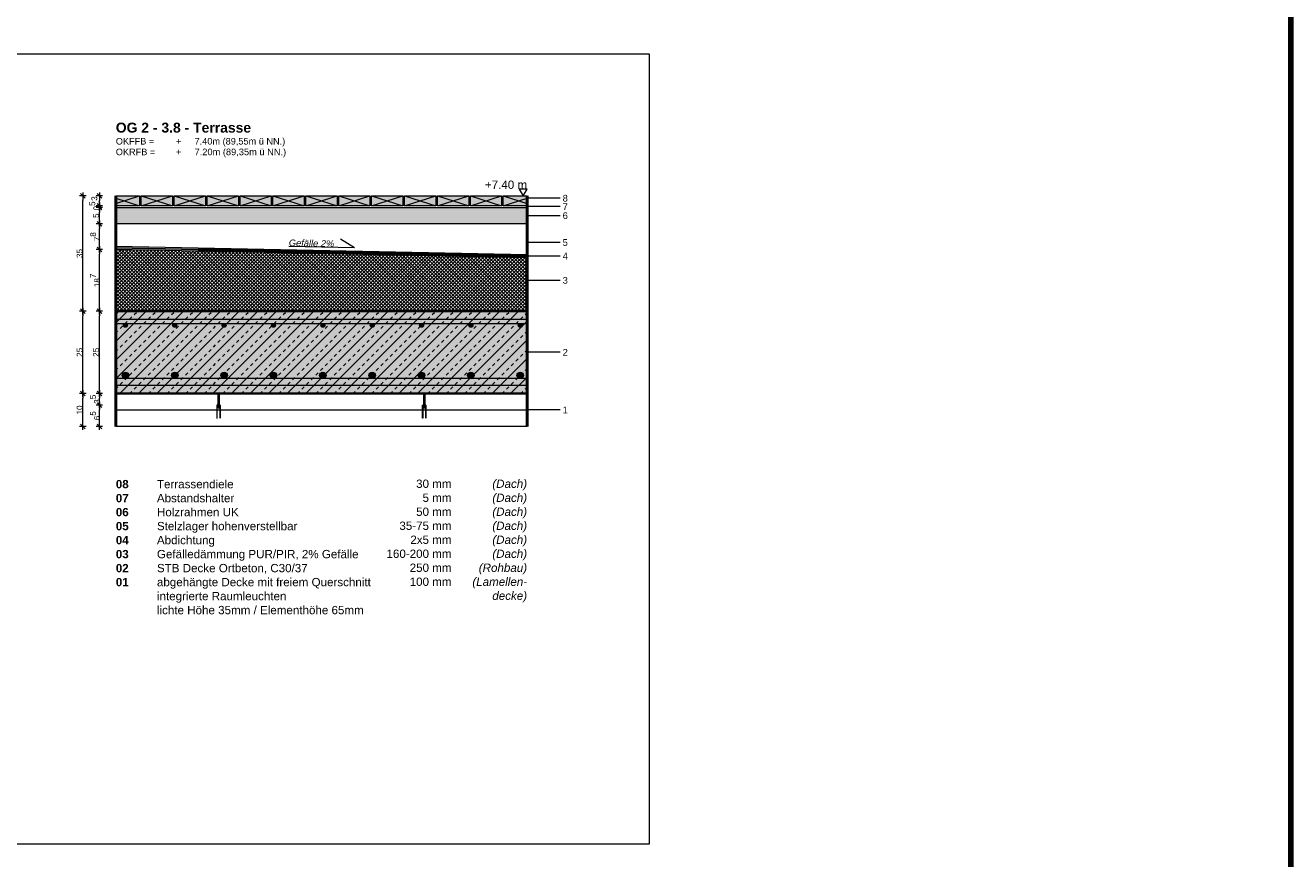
# Model space of a CAD drawing. Header units: metres. Extents: x 0.4 to 30.1, y -10.7 to 8.6.
# Tile 255 of 256: x 20.1 to 23.9, y 1.8 to 4.3. Entities that reach past the tile are written whole.
import ezdxf

# ---------------------------------------------------------------- set-up
doc = ezdxf.new("R2010")
doc.units = ezdxf.units.M
doc.header["$PDMODE"] = 1
doc.header["$PDSIZE"] = -2
doc.linetypes.add('Dash Style-37', pattern=[2.25, 1, -1.25])
doc.layers.get('0').update_dxf_attribs({"lineweight": 25})
for name, color, linetype, lineweight in [('021_Dachabdichtungsarbeiten-Belag auf Stelzlager', 7, 'Continuous', 13), ('_Bodenaufbauten 20230510 (2D)', 7, 'Continuous', 9), ('Bemaßung', 7, 'Continuous', 9), ('Keine', 7, 'Continuous', 9)]:
    doc.layers.add(name, color=color, linetype=linetype, lineweight=lineweight)
doc.layers.get('0').freeze()
doc.styles.add('Arial', font='arial.ttf')
doc.styles.add('Arial (bold)', font='arialbd.ttf')
doc.styles.add('Arial (italic)', font='ariali.ttf')
doc.dimstyles.new('boris100', dxfattribs={"dimtxt": 17.652669, "dimasz": 0.001414, "dimexe": 0.001, "dimexo": 0.01, "dimgap": 0.0001, "dimtad": 1, "dimdec": 4, "dimtxsty": 'Arial', "dimblk": 'VW_SLASH', "dimblk1": 'VW_SLASH', "dimblk2": 'VW_SLASH', "dimcen": 0, "dimdle": 0.001, "dimadec": 3, "dimazin": 0, "dimtfac": 0.8, "dimtdec": 4, "dimtix": 1, "dimtmove": 0, "dimatfit": 0, "dimldrblk": 'VW_FILLEDARROW', "dimfxl": 0.001, "dimfxlon": 1, "dimfrac": 2, "dimtolj": 1, "dimarcsym": 0})

# ---------------------------------------------------------------- blocks, each defined once
blk = doc.blocks.new('Group-44')
at = {"layer": '021_Dachabdichtungsarbeiten-Belag auf Stelzlager', "linetype": 'Continuous', "lineweight": 0, "transparency": 33554687}
blk.add_hatch(color=7, dxfattribs=at).paths.add_polyline_path([(20.3794, 3.7689), (20.4519, 3.7689), (20.4519, 3.7389), (20.3794, 3.7389)])
at = {"layer": '021_Dachabdichtungsarbeiten-Belag auf Stelzlager', "color": 8, "linetype": 'Continuous', "lineweight": 9, "transparency": 33554687}
for p, q in [((20.3794, 3.746), (20.4519, 3.7689)), ((20.3794, 3.7618), (20.4519, 3.7389))]:
    blk.add_line(p, q, dxfattribs=at)
at = {"layer": '021_Dachabdichtungsarbeiten-Belag auf Stelzlager', "color": 7, "linetype": 'Continuous', "lineweight": 18, "transparency": 33554687, "flags": 128}
blk.add_lwpolyline([(20.3794, 3.7689), (20.4519, 3.7689), (20.4519, 3.7389), (20.3794, 3.7389)], close=True, dxfattribs=at)
blk = doc.blocks.new('VW_SLASH')
at = {"color": 0, "linetype": 'ByBlock', "lineweight": -2, "transparency": 16777216}
blk.add_line((0.71, 0), (-1, 0), dxfattribs=at)
at = {"color": 0, "linetype": 'Continuous', "lineweight": 20, "transparency": 16777216, "flags": 128}
blk.add_lwpolyline([(0.5, 0.5), (-0.5, -0.5)], dxfattribs=at)
blk = doc.blocks.new('*D73')
at = {"layer": 'Bemaßung', "color": 0, "lineweight": -2}
for p, q in [((20.2894, 3.7689), (20.2694, 3.7689)), ((20.2794, 3.433), (20.2794, 3.7548)), ((20.2894, 3.4189), (20.2694, 3.4189))]:
    blk.add_line(p, q, dxfattribs=at)
at = {"layer": 'Defpoints', "color": 0}
for p in [(20.2794, 3.7689), (20.3794, 3.7689), (20.3794, 3.4189)]:
    blk.add_point(p, dxfattribs=at)
at = {"layer": 'Bemaßung', "color": 0, "lineweight": -2, "xscale": 0.014138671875, "yscale": 0.014138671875, "zscale": 0.014138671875}
for p, rotation in [((20.2794, 3.7689), 90), ((20.2794, 3.4189), 270)]:
    blk.add_blockref('VW_SLASH', p, dxfattribs=dict(at, rotation=rotation))
at = {"layer": 'Bemaßung', "color": 0, "insert": (20.2694, 3.5939), "char_height": 0.01765, "attachment_point": 5, "rotation": 90, "style": 'Arial'}
blk.add_mtext('\\A1;35', dxfattribs=at)
blk = doc.blocks.new('VW_FILLEDARROW')
at = {"linetype": 'Continuous', "lineweight": 5, "true_color": 0xb9b9b9, "transparency": 16777216}
h = blk.add_hatch(dxfattribs=at)
h.set_pattern_fill('Dämm', color=9, style=0, pattern_type=2)
h.set_pattern_definition([(-45, (0, 0), (0.00053033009, 0.00053033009), []), (-135, (0, 0), (0.00053033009, -0.00053033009), [])])
h.paths.add_polyline_path([(-2.25, 0.6), (0, 0), (-2.25, -0.6)])
at = {"color": 0, "linetype": 'Continuous', "lineweight": 5, "transparency": 16777216, "flags": 128}
blk.add_lwpolyline([(-2.25, 0.6), (0, 0), (-2.25, -0.6)], close=True, dxfattribs=at)
blk = doc.blocks.new('*D74')
at = {"layer": 'Bemaßung', "color": 0, "lineweight": -2}
for p, q in [((20.2894, 3.4189), (20.2694, 3.4189)), ((20.2794, 3.183), (20.2794, 3.4048)), ((20.2894, 3.1689), (20.2694, 3.1689))]:
    blk.add_line(p, q, dxfattribs=at)
at = {"layer": 'Defpoints', "color": 0}
for p in [(20.2794, 3.4189), (20.3794, 3.4189), (20.3794, 3.1689)]:
    blk.add_point(p, dxfattribs=at)
at = {"layer": 'Bemaßung', "color": 0, "lineweight": -2, "xscale": 0.014138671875, "yscale": 0.014138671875, "zscale": 0.014138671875}
for p, rotation in [((20.2794, 3.4189), 90), ((20.2794, 3.1689), 270)]:
    blk.add_blockref('VW_SLASH', p, dxfattribs=dict(at, rotation=rotation))
at = {"layer": 'Bemaßung', "color": 0, "insert": (20.2694, 3.2939), "char_height": 0.01765, "attachment_point": 5, "rotation": 90, "style": 'Arial'}
blk.add_mtext('\\A1;25', dxfattribs=at)
blk = doc.blocks.new('*D75')
at = {"layer": 'Bemaßung', "color": 0, "lineweight": -2}
for p, q in [((20.2894, 3.1689), (20.2694, 3.1689)), ((20.2794, 3.083), (20.2794, 3.1548)), ((20.2894, 3.0689), (20.2694, 3.0689))]:
    blk.add_line(p, q, dxfattribs=at)
at = {"layer": 'Defpoints', "color": 0}
for p in [(20.2794, 3.1689), (20.3794, 3.1689), (20.3794, 3.0689)]:
    blk.add_point(p, dxfattribs=at)
at = {"layer": 'Bemaßung', "color": 0, "lineweight": -2, "xscale": 0.014138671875, "yscale": 0.014138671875, "zscale": 0.014138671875}
for p, rotation in [((20.2794, 3.1689), 90), ((20.2794, 3.0689), 270)]:
    blk.add_blockref('VW_SLASH', p, dxfattribs=dict(at, rotation=rotation))
at = {"layer": 'Bemaßung', "color": 0, "insert": (20.2694, 3.1189), "char_height": 0.01765, "attachment_point": 5, "rotation": 90, "style": 'Arial'}
blk.add_mtext('\\A1;10', dxfattribs=at)
blk = doc.blocks.new('*D76')
at = {"layer": 'Bemaßung', "color": 0, "lineweight": -2}
for p, q in [((20.3394, 3.7689), (20.3194, 3.7689)), ((20.3394, 3.7389), (20.3194, 3.7389)), ((20.3294, 3.753), (20.3294, 3.7548))]:
    blk.add_line(p, q, dxfattribs=at)
at = {"layer": 'Defpoints', "color": 0}
for p in [(20.3294, 3.7689), (20.3794, 3.7689), (20.3794, 3.7389)]:
    blk.add_point(p, dxfattribs=at)
at = {"layer": 'Bemaßung', "color": 0, "lineweight": -2, "xscale": 0.014138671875, "yscale": 0.014138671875, "zscale": 0.014138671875}
for p, rotation in [((20.3294, 3.7689), 90), ((20.3294, 3.7389), 270)]:
    blk.add_blockref('VW_SLASH', p, dxfattribs=dict(at, rotation=rotation))
at = {"layer": 'Bemaßung', "color": 0, "insert": (20.3142, 3.761), "char_height": 0.01765, "attachment_point": 5, "rotation": 90, "style": 'Arial'}
blk.add_mtext('\\A1;3', dxfattribs=at)
blk = doc.blocks.new('*D77')
at = {"layer": 'Bemaßung', "color": 0, "lineweight": -2}
for p, q in [((20.3394, 3.7389), (20.3194, 3.7389)), ((20.3394, 3.7339), (20.3194, 3.7339)), ((20.3294, 3.748), (20.3294, 3.7248))]:
    blk.add_line(p, q, dxfattribs=at)
at = {"layer": 'Defpoints', "color": 0}
for p in [(20.3294, 3.7389), (20.3794, 3.7389), (20.3794, 3.7339)]:
    blk.add_point(p, dxfattribs=at)
at = {"layer": 'Bemaßung', "color": 0, "lineweight": -2, "xscale": 0.014138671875, "yscale": 0.014138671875, "zscale": 0.014138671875}
for p, rotation in [((20.3294, 3.7389), 90), ((20.3294, 3.7339), 270)]:
    blk.add_blockref('VW_SLASH', p, dxfattribs=dict(at, rotation=rotation))
at = {"layer": 'Bemaßung', "color": 0, "insert": (20.3142, 3.7385), "char_height": 0.017653, "attachment_point": 5, "rotation": 90, "style": 'Arial'}
blk.add_mtext('\\A1;0\\S5^ ;', dxfattribs=at)
blk = doc.blocks.new('*D78')
at = {"layer": 'Bemaßung', "color": 0, "lineweight": -2}
for p, q in [((20.3394, 3.7339), (20.3194, 3.7339)), ((20.3294, 3.698), (20.3294, 3.7198)), ((20.3394, 3.6839), (20.3194, 3.6839))]:
    blk.add_line(p, q, dxfattribs=at)
at = {"layer": 'Defpoints', "color": 0}
for p in [(20.3294, 3.7339), (20.3794, 3.7339), (20.3794, 3.6839)]:
    blk.add_point(p, dxfattribs=at)
at = {"layer": 'Bemaßung', "color": 0, "lineweight": -2, "xscale": 0.014138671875, "yscale": 0.014138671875, "zscale": 0.014138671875}
for p, rotation in [((20.3294, 3.7339), 90), ((20.3294, 3.6839), 270)]:
    blk.add_blockref('VW_SLASH', p, dxfattribs=dict(at, rotation=rotation))
at = {"layer": 'Bemaßung', "color": 0, "insert": (20.3194, 3.7089), "char_height": 0.01765, "attachment_point": 5, "rotation": 90, "style": 'Arial'}
blk.add_mtext('\\A1;5', dxfattribs=at)
blk = doc.blocks.new('*D79')
at = {"layer": 'Bemaßung', "color": 0, "lineweight": -2}
for p, q in [((20.3394, 3.6839), (20.3194, 3.6839)), ((20.3294, 3.62), (20.3294, 3.6698)), ((20.3394, 3.6059), (20.3194, 3.6059))]:
    blk.add_line(p, q, dxfattribs=at)
at = {"layer": 'Defpoints', "color": 0}
for p in [(20.3294, 3.6839), (20.3794, 3.6839), (20.3794, 3.6059)]:
    blk.add_point(p, dxfattribs=at)
at = {"layer": 'Bemaßung', "color": 0, "lineweight": -2, "xscale": 0.014138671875, "yscale": 0.014138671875, "zscale": 0.014138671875}
for p, rotation in [((20.3294, 3.6839), 90), ((20.3294, 3.6059), 270)]:
    blk.add_blockref('VW_SLASH', p, dxfattribs=dict(at, rotation=rotation))
at = {"layer": 'Bemaßung', "color": 0, "insert": (20.3164, 3.6449), "char_height": 0.017653, "attachment_point": 5, "rotation": 90, "style": 'Arial'}
blk.add_mtext('\\A1;7\\S8^ ;', dxfattribs=at)
blk = doc.blocks.new('*D80')
at = {"layer": 'Bemaßung', "color": 0, "lineweight": -2}
for p, q in [((20.3394, 3.6059), (20.3194, 3.6059)), ((20.3294, 3.433), (20.3294, 3.5918)), ((20.3394, 3.4189), (20.3194, 3.4189))]:
    blk.add_line(p, q, dxfattribs=at)
at = {"layer": 'Defpoints', "color": 0}
for p in [(20.3294, 3.6059), (20.3794, 3.6059), (20.3794, 3.4189)]:
    blk.add_point(p, dxfattribs=at)
at = {"layer": 'Bemaßung', "color": 0, "lineweight": -2, "xscale": 0.014138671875, "yscale": 0.014138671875, "zscale": 0.014138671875}
for p, rotation in [((20.3294, 3.6059), 90), ((20.3294, 3.4189), 270)]:
    blk.add_blockref('VW_SLASH', p, dxfattribs=dict(at, rotation=rotation))
at = {"layer": 'Bemaßung', "color": 0, "insert": (20.3166, 3.5124), "char_height": 0.017653, "attachment_point": 5, "rotation": 90, "style": 'Arial'}
blk.add_mtext('\\A1;18\\S7^ ;', dxfattribs=at)
blk = doc.blocks.new('*D81')
at = {"layer": 'Bemaßung', "color": 0, "lineweight": -2}
for p, q in [((20.3394, 3.4189), (20.3194, 3.4189)), ((20.3294, 3.183), (20.3294, 3.4048)), ((20.3394, 3.1689), (20.3194, 3.1689))]:
    blk.add_line(p, q, dxfattribs=at)
at = {"layer": 'Defpoints', "color": 0}
for p in [(20.3294, 3.4189), (20.3794, 3.4189), (20.3794, 3.1689)]:
    blk.add_point(p, dxfattribs=at)
at = {"layer": 'Bemaßung', "color": 0, "lineweight": -2, "xscale": 0.014138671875, "yscale": 0.014138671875, "zscale": 0.014138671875}
for p, rotation in [((20.3294, 3.4189), 90), ((20.3294, 3.1689), 270)]:
    blk.add_blockref('VW_SLASH', p, dxfattribs=dict(at, rotation=rotation))
at = {"layer": 'Bemaßung', "color": 0, "insert": (20.3194, 3.2939), "char_height": 0.01765, "attachment_point": 5, "rotation": 90, "style": 'Arial'}
blk.add_mtext('\\A1;25', dxfattribs=at)
blk = doc.blocks.new('*D82')
at = {"layer": 'Bemaßung', "color": 0, "lineweight": -2}
for p, q in [((20.3394, 3.1689), (20.3194, 3.1689)), ((20.3294, 3.148), (20.3294, 3.1548)), ((20.3394, 3.1339), (20.3194, 3.1339))]:
    blk.add_line(p, q, dxfattribs=at)
at = {"layer": 'Defpoints', "color": 0}
for p in [(20.3294, 3.1689), (20.3794, 3.1689), (20.6869, 3.1339)]:
    blk.add_point(p, dxfattribs=at)
at = {"layer": 'Bemaßung', "color": 0, "lineweight": -2, "xscale": 0.014138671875, "yscale": 0.014138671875, "zscale": 0.014138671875}
for p, rotation in [((20.3294, 3.1689), 90), ((20.3294, 3.1339), 270)]:
    blk.add_blockref('VW_SLASH', p, dxfattribs=dict(at, rotation=rotation))
at = {"layer": 'Bemaßung', "color": 0, "insert": (20.3164, 3.1514), "char_height": 0.017653, "attachment_point": 5, "rotation": 90, "style": 'Arial'}
blk.add_mtext('\\A1;3\\S5^ ;', dxfattribs=at)
blk = doc.blocks.new('*D83')
at = {"layer": 'Bemaßung', "color": 0, "lineweight": -2}
for p, q in [((20.3394, 3.1339), (20.3194, 3.1339)), ((20.3294, 3.083), (20.3294, 3.1198)), ((20.3394, 3.0689), (20.3194, 3.0689))]:
    blk.add_line(p, q, dxfattribs=at)
at = {"layer": 'Defpoints', "color": 0}
for p in [(20.3294, 3.1339), (20.6869, 3.1339), (20.3794, 3.0689)]:
    blk.add_point(p, dxfattribs=at)
at = {"layer": 'Bemaßung', "color": 0, "lineweight": -2, "xscale": 0.014138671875, "yscale": 0.014138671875, "zscale": 0.014138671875}
for p, rotation in [((20.3294, 3.1339), 90), ((20.3294, 3.0689), 270)]:
    blk.add_blockref('VW_SLASH', p, dxfattribs=dict(at, rotation=rotation))
at = {"layer": 'Bemaßung', "color": 0, "insert": (20.3164, 3.1014), "char_height": 0.017653, "attachment_point": 5, "rotation": 90, "style": 'Arial'}
blk.add_mtext('\\A1;6\\S5^ ;', dxfattribs=at)
blk = doc.blocks.new('Group-55')
at = {"layer": '021_Dachabdichtungsarbeiten-Belag auf Stelzlager', "linetype": 'Continuous', "lineweight": 0, "transparency": 33554687}
blk.add_hatch(color=7, dxfattribs=at).paths.add_polyline_path([(21.2569, 3.7689), (21.3519, 3.7689), (21.3519, 3.7389), (21.2569, 3.7389)])
at = {"layer": '021_Dachabdichtungsarbeiten-Belag auf Stelzlager', "color": 8, "linetype": 'Continuous', "lineweight": 9, "transparency": 33554687}
for p, q in [((21.2569, 3.7689), (21.3519, 3.7389)), ((21.2569, 3.7389), (21.3519, 3.7689))]:
    blk.add_line(p, q, dxfattribs=at)
at = {"layer": '021_Dachabdichtungsarbeiten-Belag auf Stelzlager', "color": 7, "linetype": 'Continuous', "lineweight": 18, "transparency": 33554687, "flags": 128}
blk.add_lwpolyline([(21.2569, 3.7689), (21.3519, 3.7689), (21.3519, 3.7389), (21.2569, 3.7389)], close=True, dxfattribs=at)
blk = doc.blocks.new('Group-56')
at = {"layer": '021_Dachabdichtungsarbeiten-Belag auf Stelzlager', "linetype": 'Continuous', "lineweight": 0, "transparency": 33554687}
blk.add_hatch(color=7, dxfattribs=at).paths.add_polyline_path([(21.3569, 3.7689), (21.4519, 3.7689), (21.4519, 3.7389), (21.3569, 3.7389)])
at = {"layer": '021_Dachabdichtungsarbeiten-Belag auf Stelzlager', "color": 8, "linetype": 'Continuous', "lineweight": 9, "transparency": 33554687}
for p, q in [((21.3569, 3.7689), (21.4519, 3.7389)), ((21.3569, 3.7389), (21.4519, 3.7689))]:
    blk.add_line(p, q, dxfattribs=at)
at = {"layer": '021_Dachabdichtungsarbeiten-Belag auf Stelzlager', "color": 7, "linetype": 'Continuous', "lineweight": 18, "transparency": 33554687, "flags": 128}
blk.add_lwpolyline([(21.3569, 3.7689), (21.4519, 3.7689), (21.4519, 3.7389), (21.3569, 3.7389)], close=True, dxfattribs=at)
blk = doc.blocks.new('Group-57')
at = {"layer": '021_Dachabdichtungsarbeiten-Belag auf Stelzlager', "linetype": 'Continuous', "lineweight": 0, "transparency": 33554687}
blk.add_hatch(color=7, dxfattribs=at).paths.add_polyline_path([(21.4569, 3.7689), (21.5519, 3.7689), (21.5519, 3.7389), (21.4569, 3.7389)])
at = {"layer": '021_Dachabdichtungsarbeiten-Belag auf Stelzlager', "color": 8, "linetype": 'Continuous', "lineweight": 9, "transparency": 33554687}
for p, q in [((21.4569, 3.7689), (21.5519, 3.7389)), ((21.4569, 3.7389), (21.5519, 3.7689))]:
    blk.add_line(p, q, dxfattribs=at)
at = {"layer": '021_Dachabdichtungsarbeiten-Belag auf Stelzlager', "color": 7, "linetype": 'Continuous', "lineweight": 18, "transparency": 33554687, "flags": 128}
blk.add_lwpolyline([(21.4569, 3.7689), (21.5519, 3.7689), (21.5519, 3.7389), (21.4569, 3.7389)], close=True, dxfattribs=at)
blk = doc.blocks.new('Group-58')
at = {"layer": '021_Dachabdichtungsarbeiten-Belag auf Stelzlager', "linetype": 'Continuous', "lineweight": 0, "transparency": 33554687}
blk.add_hatch(color=7, dxfattribs=at).paths.add_polyline_path([(21.5569, 3.7689), (21.6294, 3.7689), (21.6294, 3.7389), (21.5569, 3.7389)])
at = {"layer": '021_Dachabdichtungsarbeiten-Belag auf Stelzlager', "color": 8, "linetype": 'Continuous', "lineweight": 9, "transparency": 33554687}
for p, q in [((21.5569, 3.7689), (21.6294, 3.746)), ((21.5569, 3.7389), (21.6294, 3.7618))]:
    blk.add_line(p, q, dxfattribs=at)
at = {"layer": '021_Dachabdichtungsarbeiten-Belag auf Stelzlager', "color": 7, "linetype": 'Continuous', "lineweight": 18, "transparency": 33554687, "flags": 128}
blk.add_lwpolyline([(21.5569, 3.7689), (21.6294, 3.7689), (21.6294, 3.7389), (21.5569, 3.7389)], close=True, dxfattribs=at)
blk = doc.blocks.new('Group-59')
at = {"layer": '021_Dachabdichtungsarbeiten-Belag auf Stelzlager', "linetype": 'Continuous', "lineweight": 0, "transparency": 33554687}
blk.add_hatch(color=7, dxfattribs=at).paths.add_polyline_path([(20.9569, 3.7689), (21.0519, 3.7689), (21.0519, 3.7389), (20.9569, 3.7389)])
at = {"layer": '021_Dachabdichtungsarbeiten-Belag auf Stelzlager', "color": 8, "linetype": 'Continuous', "lineweight": 9, "transparency": 33554687}
for p, q in [((20.9569, 3.7689), (21.0519, 3.7389)), ((20.9569, 3.7389), (21.0519, 3.7689))]:
    blk.add_line(p, q, dxfattribs=at)
at = {"layer": '021_Dachabdichtungsarbeiten-Belag auf Stelzlager', "color": 7, "linetype": 'Continuous', "lineweight": 18, "transparency": 33554687, "flags": 128}
blk.add_lwpolyline([(20.9569, 3.7689), (21.0519, 3.7689), (21.0519, 3.7389), (20.9569, 3.7389)], close=True, dxfattribs=at)
blk = doc.blocks.new('Group-60')
at = {"layer": '021_Dachabdichtungsarbeiten-Belag auf Stelzlager', "linetype": 'Continuous', "lineweight": 0, "transparency": 33554687}
blk.add_hatch(color=7, dxfattribs=at).paths.add_polyline_path([(21.0569, 3.7689), (21.1519, 3.7689), (21.1519, 3.7389), (21.0569, 3.7389)])
at = {"layer": '021_Dachabdichtungsarbeiten-Belag auf Stelzlager', "color": 8, "linetype": 'Continuous', "lineweight": 9, "transparency": 33554687}
for p, q in [((21.0569, 3.7689), (21.1519, 3.7389)), ((21.0569, 3.7389), (21.1519, 3.7689))]:
    blk.add_line(p, q, dxfattribs=at)
at = {"layer": '021_Dachabdichtungsarbeiten-Belag auf Stelzlager', "color": 7, "linetype": 'Continuous', "lineweight": 18, "transparency": 33554687, "flags": 128}
blk.add_lwpolyline([(21.0569, 3.7689), (21.1519, 3.7689), (21.1519, 3.7389), (21.0569, 3.7389)], close=True, dxfattribs=at)
blk = doc.blocks.new('Group-61')
at = {"layer": '021_Dachabdichtungsarbeiten-Belag auf Stelzlager', "linetype": 'Continuous', "lineweight": 0, "transparency": 33554687}
blk.add_hatch(color=7, dxfattribs=at).paths.add_polyline_path([(21.1569, 3.7689), (21.2519, 3.7689), (21.2519, 3.7389), (21.1569, 3.7389)])
at = {"layer": '021_Dachabdichtungsarbeiten-Belag auf Stelzlager', "color": 8, "linetype": 'Continuous', "lineweight": 9, "transparency": 33554687}
for p, q in [((21.1569, 3.7689), (21.2519, 3.7389)), ((21.1569, 3.7389), (21.2519, 3.7689))]:
    blk.add_line(p, q, dxfattribs=at)
at = {"layer": '021_Dachabdichtungsarbeiten-Belag auf Stelzlager', "color": 7, "linetype": 'Continuous', "lineweight": 18, "transparency": 33554687, "flags": 128}
blk.add_lwpolyline([(21.1569, 3.7689), (21.2519, 3.7689), (21.2519, 3.7389), (21.1569, 3.7389)], close=True, dxfattribs=at)
blk = doc.blocks.new('Group-62')
at = {"layer": '021_Dachabdichtungsarbeiten-Belag auf Stelzlager', "linetype": 'Continuous', "lineweight": 0, "transparency": 33554687}
blk.add_hatch(color=7, dxfattribs=at).paths.add_polyline_path([(20.6569, 3.7689), (20.7519, 3.7689), (20.7519, 3.7389), (20.6569, 3.7389)])
at = {"layer": '021_Dachabdichtungsarbeiten-Belag auf Stelzlager', "color": 8, "linetype": 'Continuous', "lineweight": 9, "transparency": 33554687}
for p, q in [((20.6569, 3.7689), (20.7519, 3.7389)), ((20.6569, 3.7389), (20.7519, 3.7689))]:
    blk.add_line(p, q, dxfattribs=at)
at = {"layer": '021_Dachabdichtungsarbeiten-Belag auf Stelzlager', "color": 7, "linetype": 'Continuous', "lineweight": 18, "transparency": 33554687, "flags": 128}
blk.add_lwpolyline([(20.6569, 3.7689), (20.7519, 3.7689), (20.7519, 3.7389), (20.6569, 3.7389)], close=True, dxfattribs=at)
blk = doc.blocks.new('Group-63')
at = {"layer": '021_Dachabdichtungsarbeiten-Belag auf Stelzlager', "linetype": 'Continuous', "lineweight": 0, "transparency": 33554687}
blk.add_hatch(color=7, dxfattribs=at).paths.add_polyline_path([(20.7569, 3.7689), (20.8519, 3.7689), (20.8519, 3.7389), (20.7569, 3.7389)])
at = {"layer": '021_Dachabdichtungsarbeiten-Belag auf Stelzlager', "color": 8, "linetype": 'Continuous', "lineweight": 9, "transparency": 33554687}
for p, q in [((20.7569, 3.7689), (20.8519, 3.7389)), ((20.7569, 3.7389), (20.8519, 3.7689))]:
    blk.add_line(p, q, dxfattribs=at)
at = {"layer": '021_Dachabdichtungsarbeiten-Belag auf Stelzlager', "color": 7, "linetype": 'Continuous', "lineweight": 18, "transparency": 33554687, "flags": 128}
blk.add_lwpolyline([(20.7569, 3.7689), (20.8519, 3.7689), (20.8519, 3.7389), (20.7569, 3.7389)], close=True, dxfattribs=at)
blk = doc.blocks.new('Group-64')
at = {"layer": '021_Dachabdichtungsarbeiten-Belag auf Stelzlager', "linetype": 'Continuous', "lineweight": 0, "transparency": 33554687}
blk.add_hatch(color=7, dxfattribs=at).paths.add_polyline_path([(20.8569, 3.7689), (20.9519, 3.7689), (20.9519, 3.7389), (20.8569, 3.7389)])
at = {"layer": '021_Dachabdichtungsarbeiten-Belag auf Stelzlager', "color": 8, "linetype": 'Continuous', "lineweight": 9, "transparency": 33554687}
for p, q in [((20.8569, 3.7689), (20.9519, 3.7389)), ((20.8569, 3.7389), (20.9519, 3.7689))]:
    blk.add_line(p, q, dxfattribs=at)
at = {"layer": '021_Dachabdichtungsarbeiten-Belag auf Stelzlager', "color": 7, "linetype": 'Continuous', "lineweight": 18, "transparency": 33554687, "flags": 128}
blk.add_lwpolyline([(20.8569, 3.7689), (20.9519, 3.7689), (20.9519, 3.7389), (20.8569, 3.7389)], close=True, dxfattribs=at)
blk = doc.blocks.new('Group-65')
at = {"layer": '021_Dachabdichtungsarbeiten-Belag auf Stelzlager', "linetype": 'Continuous', "lineweight": 0, "transparency": 33554687}
blk.add_hatch(color=7, dxfattribs=at).paths.add_polyline_path([(20.4569, 3.7689), (20.5519, 3.7689), (20.5519, 3.7389), (20.4569, 3.7389)])
at = {"layer": '021_Dachabdichtungsarbeiten-Belag auf Stelzlager', "color": 8, "linetype": 'Continuous', "lineweight": 9, "transparency": 33554687}
for p, q in [((20.4569, 3.7689), (20.5519, 3.7389)), ((20.4569, 3.7389), (20.5519, 3.7689))]:
    blk.add_line(p, q, dxfattribs=at)
at = {"layer": '021_Dachabdichtungsarbeiten-Belag auf Stelzlager', "color": 7, "linetype": 'Continuous', "lineweight": 18, "transparency": 33554687, "flags": 128}
blk.add_lwpolyline([(20.4569, 3.7689), (20.5519, 3.7689), (20.5519, 3.7389), (20.4569, 3.7389)], close=True, dxfattribs=at)
blk = doc.blocks.new('Group-66')
at = {"layer": '021_Dachabdichtungsarbeiten-Belag auf Stelzlager', "linetype": 'Continuous', "lineweight": 0, "transparency": 33554687}
blk.add_hatch(color=7, dxfattribs=at).paths.add_polyline_path([(20.5569, 3.7689), (20.6519, 3.7689), (20.6519, 3.7389), (20.5569, 3.7389)])
at = {"layer": '021_Dachabdichtungsarbeiten-Belag auf Stelzlager', "color": 8, "linetype": 'Continuous', "lineweight": 9, "transparency": 33554687}
for p, q in [((20.5569, 3.7689), (20.6519, 3.7389)), ((20.5569, 3.7389), (20.6519, 3.7689))]:
    blk.add_line(p, q, dxfattribs=at)
at = {"layer": '021_Dachabdichtungsarbeiten-Belag auf Stelzlager', "color": 7, "linetype": 'Continuous', "lineweight": 18, "transparency": 33554687, "flags": 128}
blk.add_lwpolyline([(20.5569, 3.7689), (20.6519, 3.7689), (20.6519, 3.7389), (20.5569, 3.7389)], close=True, dxfattribs=at)
blk = doc.blocks.new('Bodenaufbauten 20230510 (2D)')
at = {"layer": '021_Dachabdichtungsarbeiten-Belag auf Stelzlager', "linetype": 'Continuous', "lineweight": 0, "transparency": 33554687}
blk.add_hatch(color=7, dxfattribs=at).paths.add_polyline_path([(20.3794, 3.7339), (21.6294, 3.7339), (21.6294, 3.6839), (20.3794, 3.6839)])
at = {"layer": 'Keine', "linetype": 'Continuous', "lineweight": 0, "true_color": 0xdddddd, "transparency": 33554687}
for points in [[(20.3794, 3.39391), (20.3794, 3.38191), (21.6294, 3.38191), (21.6294, 3.39391)], [(20.3794, 3.21391), (20.3794, 3.19391), (21.6294, 3.19391), (21.6294, 3.21391)]]:
    blk.add_hatch(color=254, dxfattribs=at).paths.add_polyline_path(points)
h = blk.add_hatch(color=254, dxfattribs=at)
edge = h.paths.add_edge_path()
edge.add_arc((20.40866, 3.37591), 0.006, 0, 360)
h = blk.add_hatch(color=254, dxfattribs=at)
edge = h.paths.add_edge_path()
edge.add_arc((20.55866, 3.37591), 0.006, 0, 360)
h = blk.add_hatch(color=254, dxfattribs=at)
edge = h.paths.add_edge_path()
edge.add_arc((20.70866, 3.37591), 0.006, 0, 360)
h = blk.add_hatch(color=254, dxfattribs=at)
edge = h.paths.add_edge_path()
edge.add_arc((20.85866, 3.37591), 0.006, 0, 360)
h = blk.add_hatch(color=254, dxfattribs=at)
edge = h.paths.add_edge_path()
edge.add_arc((21.00866, 3.37591), 0.006, 0, 360)
h = blk.add_hatch(color=254, dxfattribs=at)
edge = h.paths.add_edge_path()
edge.add_arc((21.15866, 3.37591), 0.006, 0, 360)
h = blk.add_hatch(color=254, dxfattribs=at)
edge = h.paths.add_edge_path()
edge.add_arc((21.30866, 3.37591), 0.006, 0, 360)
h = blk.add_hatch(color=254, dxfattribs=at)
edge = h.paths.add_edge_path()
edge.add_arc((21.45866, 3.37591), 0.006, 0, 360)
h = blk.add_hatch(color=254, dxfattribs=at)
edge = h.paths.add_edge_path()
edge.add_arc((21.60866, 3.37591), 0.006, 0, 360)
h = blk.add_hatch(color=254, dxfattribs=at)
edge = h.paths.add_edge_path()
edge.add_arc((20.40866, 3.22391), 0.01, 0, 360)
h = blk.add_hatch(color=254, dxfattribs=at)
edge = h.paths.add_edge_path()
edge.add_arc((20.55866, 3.22391), 0.01, 0, 360)
h = blk.add_hatch(color=254, dxfattribs=at)
edge = h.paths.add_edge_path()
edge.add_arc((20.70866, 3.22391), 0.01, 0, 360)
h = blk.add_hatch(color=254, dxfattribs=at)
edge = h.paths.add_edge_path()
edge.add_arc((20.85866, 3.22391), 0.01, 0, 360)
h = blk.add_hatch(color=254, dxfattribs=at)
edge = h.paths.add_edge_path()
edge.add_arc((21.00866, 3.22391), 0.01, 0, 360)
h = blk.add_hatch(color=254, dxfattribs=at)
edge = h.paths.add_edge_path()
edge.add_arc((21.15866, 3.22391), 0.01, 0, 360)
h = blk.add_hatch(color=254, dxfattribs=at)
edge = h.paths.add_edge_path()
edge.add_arc((21.30866, 3.22391), 0.01, 0, 360)
h = blk.add_hatch(color=254, dxfattribs=at)
edge = h.paths.add_edge_path()
edge.add_arc((21.45866, 3.22391), 0.01, 0, 360)
h = blk.add_hatch(color=254, dxfattribs=at)
edge = h.paths.add_edge_path()
edge.add_arc((21.60866, 3.22391), 0.01, 0, 360)
at = {"layer": '021_Dachabdichtungsarbeiten-Belag auf Stelzlager', "color": 8, "linetype": 'Continuous', "lineweight": 9, "transparency": 33554687, "flags": 128}
blk.add_lwpolyline([(20.3794, 3.7339), (21.6294, 3.7339), (21.6294, 3.6839), (20.3794, 3.6839)], close=True, dxfattribs=at)
at = {"layer": 'Keine', "color": 253, "linetype": 'Continuous', "lineweight": 9, "true_color": 0xaaaaaa, "transparency": 33554687}
for p, q in [((21.7294, 3.7618), (21.6294, 3.7618)), ((21.7294, 3.73631), (21.6294, 3.73631)), ((21.7294, 3.7089), (21.6294, 3.7089)), ((21.7294, 3.51241), (21.6294, 3.51241)), ((21.7294, 3.29391), (21.6294, 3.29391))]:
    blk.add_line(p, q, dxfattribs=at)
at = {"layer": 'Keine', "color": 3, "linetype": 'Continuous', "lineweight": 200, "true_color": 0x00ff00, "flags": 128}
blk.add_lwpolyline([(2, 8.6), (23.95, 8.6), (23.95, -8.79971), (2, -8.79971)], close=True, dxfattribs=at)
at = {"layer": 'Keine', "color": 255, "flags": 128}
blk.add_lwpolyline([(20, 4.2), (22, 4.2), (22, 1.8), (20, 1.8)], close=True, dxfattribs=at)
at = {"layer": 'Keine', "color": 7, "linetype": 'Continuous', "lineweight": 13, "transparency": 33554687, "flags": 128}
blk.add_lwpolyline([(21.60544, 3.78891), (21.61742, 3.76891), (21.6294, 3.78891)], close=True, dxfattribs=at)
at = {"layer": 'Keine', "color": 9, "linetype": 'Continuous', "lineweight": 13, "transparency": 33554687, "flags": 128}
for points in [[(20.3794, 3.39391), (20.3794, 3.38191), (21.6294, 3.38191), (21.6294, 3.39391)], [(20.3794, 3.21391), (20.3794, 3.19391), (21.6294, 3.19391), (21.6294, 3.21391)]]:
    blk.add_lwpolyline(points, close=True, dxfattribs=at)
at = {"layer": 'Keine', "color": 9, "linetype": 'Continuous', "lineweight": 13, "transparency": 33554687}
for centre, radius in [((20.40866, 3.37591), 0.006), ((20.55866, 3.37591), 0.006), ((20.70866, 3.37591), 0.006), ((20.85866, 3.37591), 0.006), ((21.00866, 3.37591), 0.006), ((21.15866, 3.37591), 0.006), ((21.30866, 3.37591), 0.006), ((21.45866, 3.37591), 0.006), ((21.60866, 3.37591), 0.006), ((20.40866, 3.22391), 0.01), ((20.55866, 3.22391), 0.01), ((20.70866, 3.22391), 0.01), ((20.85866, 3.22391), 0.01), ((21.00866, 3.22391), 0.01), ((21.15866, 3.22391), 0.01), ((21.30866, 3.22391), 0.01), ((21.45866, 3.22391), 0.01), ((21.60866, 3.22391), 0.01)]:
    blk.add_circle(centre, radius, dxfattribs=at)
at = {"layer": '021_Dachabdichtungsarbeiten-Belag auf Stelzlager', "color": 7, "transparency": 33554687}
for name in ['Group-44', 'Group-65', 'Group-66', 'Group-62', 'Group-63', 'Group-64', 'Group-59', 'Group-60', 'Group-61', 'Group-55', 'Group-56', 'Group-57', 'Group-58']:
    blk.add_blockref(name, (0, 0), dxfattribs=at)
at = {"layer": 'Keine', "color": 7, "transparency": 33554687}
for s, insert, char_height, attachment_point, line_spacing_factor, style in [('OG 2 - 3.8 - Terrasse', (20.3794, 3.99146), 0.0302617, 1, 0.99019, 'Arial (bold)'), ('\\pxt1.46;OKFFB =^I   +^I7.40m (89,55m ü NN.)\\POKRFB =^I   +^I{\\H1.01x;7.20m (89,35m ü NN.)}', (20.3794, 3.94488), 0.0199456, 1, 0.969122, 'Arial'), ('8 ', (21.75317, 3.7618), 0.020374, 6, 0.969122, 'Arial'), ('7 ', (21.75317, 3.73631), 0.020374, 6, 0.969122, 'Arial'), ('6 ', (21.75317, 3.7089), 0.020374, 6, 0.969122, 'Arial'), ('5 ', (21.75317, 3.62741), 0.020374, 6, 0.969122, 'Arial'), ('4 ', (21.75317, 3.58591), 0.020374, 6, 0.969122, 'Arial'), ('3 ', (21.75317, 3.51241), 0.020374, 6, 0.969122, 'Arial'), ('2 ', (21.75317, 3.29391), 0.020374, 6, 0.969122, 'Arial'), ('1 ', (21.75317, 3.11891), 0.020374, 6, 0.969122, 'Arial')]:
    blk.add_mtext(s, dxfattribs=dict(at, insert=insert, char_height=char_height, attachment_point=attachment_point, line_spacing_factor=line_spacing_factor, style=style))
at = {"layer": 'Keine', "color": 7, "transparency": 33554687, "insert": (21.6294, 3.78997), "char_height": 0.025218, "attachment_point": 9, "rotation": 0.00136, "line_spacing_factor": 0.969122, "style": 'Arial'}
blk.add_mtext('+7.40 m', dxfattribs=at)
at = {"layer": 'Keine', "color": 7, "insert": (20.3794, 2.90632), "char_height": 0.0252181, "attachment_point": 1, "line_spacing_factor": 1.011258, "style": 'Arial (bold)'}
blk.add_mtext('\\pxt4.957;08{\\fArial|b0|i0|c0|p0; ^ITerrassendiele\\P}07{\\fArial|b0|i0|c0|p0;^IAbstandshalter\\P}06{\\fArial|b0|i0|c0|p0; ^I}{\\fArial|b0|i0|c0|p0;Holzrahmen UK}{\\fArial|b0|i0|c0|p0;\\P}05{\\fArial|b0|i0|c0|p0;^IStelzlager hohenverstellbar\\P}04{\\fArial|b0|i0|c0|p0; ^I}{\\fArial|b0|i0|c0|p0;Abdichtung\\P}03{\\fArial|b0|i0|c0|p0; ^I}{\\fArial|b0|i0|c0|p0;Gefälledämmung PUR/PIR, 2% Gefälle}{\\fArial|b0|i0|c0|p0;\\P}02{\\fArial|b0|i0|c0|p0; ^ISTB Decke Ortbeton, C30/37\\P}01{\\fArial|b0|i0|c0|p0;^Iabgehängte Decke mit freiem Querschnitt\\P^Iintegrierte Raumleuchten\\P^Ilichte Höhe 35mm / Elementhöhe 65mm}', dxfattribs=at)
at = {"layer": 'Keine', "color": 7, "transparency": 33554687, "attachment_point": 3, "line_spacing_factor": 1.011258}
for s, insert, char_height, width, style in [('  30 mm\\P5 mm\\P50 mm\\P35-75 mm\\P2x5 mm\\P  160-200 mm\\P250 mm\\P100 mm', (21.39978, 2.90738), 0.0252181, 0.22, 'Arial'), ('(Dach)\\P(Dach)\\P(Dach)\\P(Dach)\\P(Dach)\\P(Dach)\\P(Rohbau)\\P(Lamellen-\\Pdecke)', (21.6294, 2.90738), 0.025218, 0.1763986, 'Arial (italic)')]:
    blk.add_mtext(s, dxfattribs=dict(at, insert=insert, char_height=char_height, width=width, style=style))
at = {"layer": 'Bemaßung'}
for base, p1, p2, text, picture, middle in [((20.3294, 3.76891), (20.3794, 3.7389), (20.3794, 3.76891), '3', '*D76', (20.3142, 3.761)), ((20.3294, 3.7389), (20.3794, 3.7339), (20.3794, 3.7389), '0\\S5^ ;', '*D77', (20.3142, 3.7385))]:
    dim = blk.add_linear_dim(base=base, p1=p1, p2=p2, angle=270, text=text, dimstyle='boris100', override={"dimtxt": 0.017653, "dimasz": 0.014139, "dimexe": 0.01, "dimgap": 0.001, "dimpost": '<>', "dimtxsty": 'Arial', "dimdle": 0.01, "dimtmove": 2, "dimfxl": 0.01}, dxfattribs=at)
    dim.commit()
    dim.dimension.update_dxf_attribs({"geometry": picture, "text_midpoint": middle, "dimtype": 160})
for base, p1, p2, text, picture, middle in [((20.3294, 3.7339), (20.3794, 3.6839), (20.3794, 3.7339), '5', '*D78', (20.31942, 3.7089)), ((20.2794, 3.41891), (20.3794, 3.16891), (20.3794, 3.41891), '25', '*D74', (20.26939, 3.29391)), ((20.3294, 3.41891), (20.3794, 3.16891), (20.3794, 3.41891), '25', '*D81', (20.31939, 3.29391))]:
    dim = blk.add_linear_dim(base=base, p1=p1, p2=p2, angle=270, text=text, dimstyle='boris100', override={"dimtxt": 0.017653, "dimasz": 0.014139, "dimexe": 0.01, "dimgap": 0.001, "dimpost": '<>', "dimtxsty": 'Arial', "dimdle": 0.01, "dimtmove": 2, "dimfxl": 0.01}, dxfattribs=at)
    dim.commit()
    dim.dimension.update_dxf_attribs({"geometry": picture, "text_midpoint": middle})
at = {"color": 255, "linetype": 'Continuous', "lineweight": 9, "transparency": 33554687}
for points in [[(20.3794, 3.61091), (21.6294, 3.58591), (21.6294, 3.58091), (20.3794, 3.60591)], [(21.6294, 3.06891), (20.3794, 3.06891), (20.3794, 3.11891), (21.6294, 3.11891)]]:
    blk.add_wipeout(points, dxfattribs=at).dxf.layer = 'Keine'
at = {"layer": 'Keine', "linetype": 'Continuous', "lineweight": 0, "true_color": 0x7f7f7f, "transparency": 33554687}
for points in [[(20.6869, 3.09391), (20.6874, 3.09391), (20.6874, 3.13341), (20.6964, 3.13341), (20.6964, 3.09391), (20.6969, 3.09391), (20.6969, 3.13391), (20.6869, 3.13391)], [(21.3219, 3.09391), (21.3214, 3.09391), (21.3214, 3.13341), (21.3124, 3.13341), (21.3124, 3.09391), (21.3119, 3.09391), (21.3119, 3.13391), (21.3219, 3.13391)]]:
    blk.add_hatch(color=8, dxfattribs=at).paths.add_polyline_path(points)
at = {"layer": 'Keine', "color": 7, "linetype": 'Dash Style-37', "lineweight": 35, "transparency": 33554687}
blk.add_line((21.6294, 3.58341), (20.3794, 3.60841), dxfattribs=at)
at = {"layer": 'Keine', "color": 7, "linetype": 'Continuous', "lineweight": 9, "transparency": 33554687}
blk.add_line((20.95027, 3.59449), (20.89028, 3.59569), dxfattribs=at)
blk.add_line((20.95027, 3.59449), (20.89028, 3.59569), dxfattribs=at)
at = {"layer": 'Keine', "color": 253, "linetype": 'Continuous', "lineweight": 9, "true_color": 0xaaaaaa, "transparency": 33554687}
blk.add_line((21.7294, 3.11891), (21.6294, 3.11891), dxfattribs=at)
at = {"layer": 'Keine', "color": 7, "linetype": 'Continuous', "lineweight": 9, "transparency": 33554687, "flags": 128}
for points in [[(20.3794, 3.61091), (21.6294, 3.58591), (21.6294, 3.58091), (20.3794, 3.60591)], [(21.6294, 3.06891), (20.3794, 3.06891), (20.3794, 3.11891), (21.6294, 3.11891)]]:
    blk.add_lwpolyline(points, close=True, dxfattribs=at)
at = {"layer": 'Keine', "color": 7, "linetype": 'Continuous', "lineweight": 13, "transparency": 33554687, "flags": 128}
for points in [[(20.6869, 3.09391), (20.6874, 3.09391), (20.6874, 3.13341), (20.6964, 3.13341), (20.6964, 3.09391), (20.6969, 3.09391), (20.6969, 3.13391), (20.6869, 3.13391)], [(21.3219, 3.09391), (21.3214, 3.09391), (21.3214, 3.13341), (21.3124, 3.13341), (21.3124, 3.09391), (21.3119, 3.09391), (21.3119, 3.13391), (21.3219, 3.13391)]]:
    blk.add_lwpolyline(points, close=True, dxfattribs=at)
at = {"layer": 'Bemaßung'}
dim = blk.add_linear_dim(base=(20.2794, 3.16891), p1=(20.3794, 3.06891), p2=(20.3794, 3.16891), angle=270, text='10', dimstyle='boris100', override={"dimtxt": 0.017653, "dimasz": 0.014139, "dimexe": 0.01, "dimgap": 0.001, "dimpost": '<>', "dimtxsty": 'Arial', "dimdle": 0.01, "dimtmove": 2, "dimfxl": 0.01}, dxfattribs=at)
dim.commit()
dim.dimension.update_dxf_attribs({"geometry": '*D75', "text_midpoint": (20.26939, 3.11891)})
at = {"color": 255, "linetype": 'Continuous', "lineweight": 9, "transparency": 33554687}
for points in [[(20.3794, 3.61591), (21.6294, 3.59091), (21.6294, 3.58591), (20.3794, 3.61091)], [(20.6904, 3.16891), (20.6934, 3.16891), (20.6934, 3.12391), (20.6904, 3.12391)], [(21.3154, 3.16891), (21.3184, 3.16891), (21.3184, 3.12391), (21.3154, 3.12391)]]:
    blk.add_wipeout(points, dxfattribs=at).dxf.layer = 'Keine'
at = {"layer": 'Keine', "linetype": 'Continuous', "lineweight": 5, "true_color": 0xb9b9b9, "transparency": 33554687}
h = blk.add_hatch(dxfattribs=at)
h.set_pattern_fill('Dämm', color=9, style=0, pattern_type=2)
h.set_pattern_definition([(-45, (0, 0), (0.0053033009, 0.0053033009), []), (-135, (0, 0), (0.0053033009, -0.0053033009), [])])
h.paths.add_polyline_path([(20.3794, 3.41891), (21.6294, 3.41891), (21.6294, 3.58091), (20.3794, 3.60591)])
at = {"layer": 'Keine', "linetype": 'Continuous', "lineweight": 0, "transparency": 33554687}
blk.add_hatch(color=9, dxfattribs=at).paths.add_polyline_path([(20.3794, 3.41891), (21.6294, 3.41891), (21.6294, 3.16891), (20.3794, 3.16891)])
at = {"layer": 'Keine', "linetype": 'Continuous', "lineweight": 13, "transparency": 33554687}
h = blk.add_hatch(dxfattribs=at)
h.set_pattern_fill('Stahlbeton-M1_10', color=250, style=0, pattern_type=2)
h.set_pattern_definition([(45, (0, 0), (0.02828427, -0.02828427), [0.01, -0.01])])
h.paths.add_polyline_path([(20.3794, 3.41891), (21.6294, 3.41891), (21.6294, 3.16891), (20.3794, 3.16891)])
h = blk.add_hatch(dxfattribs=at)
h.set_pattern_fill('Stahlbeton-M1_10-1', color=251, style=0, pattern_type=2)
h.set_pattern_definition([(-135, (0.012426, -0.013254), (0.02828427, -0.02828427), [])])
h.paths.add_polyline_path([(20.3794, 3.41891), (21.6294, 3.41891), (21.6294, 3.16891), (20.3794, 3.16891)])
at = {"layer": 'Keine', "color": 255, "lineweight": 50}
for p, q in [((20.3794, 3.76891), (20.3794, 3.06891)), ((21.6294, 3.06891), (21.6294, 3.76891))]:
    blk.add_line(p, q, dxfattribs=at)
at = {"layer": 'Keine', "color": 8, "linetype": 'Continuous', "lineweight": 9, "transparency": 33554687}
for q in [(20.90492, 3.6154), (21.06209, 3.63726)]:
    blk.add_line((21.10488, 3.6114), q, dxfattribs=at)
at = {"layer": 'Keine', "color": 253, "linetype": 'Continuous', "lineweight": 9, "true_color": 0xaaaaaa, "transparency": 33554687}
for p, q in [((21.7294, 3.62741), (21.6294, 3.62741)), ((21.7294, 3.58591), (21.6294, 3.58591))]:
    blk.add_line(p, q, dxfattribs=at)
at = {"layer": 'Keine', "color": 7, "linetype": 'Dash Style-37', "lineweight": 35, "transparency": 33554687}
blk.add_line((21.6294, 3.58841), (20.3794, 3.61341), dxfattribs=at)
at = {"layer": 'Keine', "color": 7, "linetype": 'Continuous', "lineweight": 9, "transparency": 33554687, "flags": 128}
for points in [[(20.3794, 3.61591), (21.6294, 3.59091), (21.6294, 3.58591), (20.3794, 3.61091)], [(20.3794, 3.41891), (21.6294, 3.41891), (21.6294, 3.58091), (20.3794, 3.60591)], [(20.6904, 3.16891), (20.6934, 3.16891), (20.6934, 3.12391), (20.6904, 3.12391)], [(21.3154, 3.16891), (21.3184, 3.16891), (21.3184, 3.12391), (21.3154, 3.12391)]]:
    blk.add_lwpolyline(points, close=True, dxfattribs=at)
at = {"layer": 'Keine', "color": 7, "linetype": 'Continuous', "lineweight": 35, "transparency": 33554687, "flags": 128}
blk.add_lwpolyline([(20.3794, 3.41891), (21.6294, 3.41891), (21.6294, 3.16891), (20.3794, 3.16891)], close=True, dxfattribs=at)
at = {"layer": 'Keine', "color": 8, "transparency": 33554687, "insert": (21.04296, 3.61349), "char_height": 0.020174, "attachment_point": 9, "rotation": 358.85424, "line_spacing_factor": 0.97755, "style": 'Arial (italic)'}
blk.add_mtext('Gefälle 2%', dxfattribs=at)
at = {"layer": 'Bemaßung'}
for base, p1, p2, text, picture, middle in [((20.2794, 3.76891), (20.3794, 3.41891), (20.3794, 3.76891), '35', '*D73', (20.26938, 3.59391)), ((20.3294, 3.6839), (20.3794, 3.60591), (20.3794, 3.6839), '7\\S8^ ;', '*D79', (20.31644, 3.64491)), ((20.3294, 3.60591), (20.3794, 3.41891), (20.3794, 3.60591), '18\\S7^ ;', '*D80', (20.31659, 3.51241)), ((20.3294, 3.16891), (20.6869, 3.13391), (20.3794, 3.16891), '3\\S5^ ;', '*D82', (20.31644, 3.15141)), ((20.3294, 3.13391), (20.3794, 3.06891), (20.6869, 3.13391), '6\\S5^ ;', '*D83', (20.31645, 3.10141))]:
    dim = blk.add_linear_dim(base=base, p1=p1, p2=p2, angle=270, text=text, dimstyle='boris100', override={"dimtxt": 0.017653, "dimasz": 0.014139, "dimexe": 0.01, "dimgap": 0.001, "dimpost": '<>', "dimtxsty": 'Arial', "dimdle": 0.01, "dimtmove": 2, "dimfxl": 0.01}, dxfattribs=at)
    dim.commit()
    dim.dimension.update_dxf_attribs({"geometry": picture, "text_midpoint": middle})

msp = doc.modelspace()

# ---------------------------------------------------------------- block references
at = {"layer": '_Bodenaufbauten 20230510 (2D)'}
msp.add_blockref('Bodenaufbauten 20230510 (2D)', (0, 0), dxfattribs=at)

doc.saveas('drawing.dxf')
